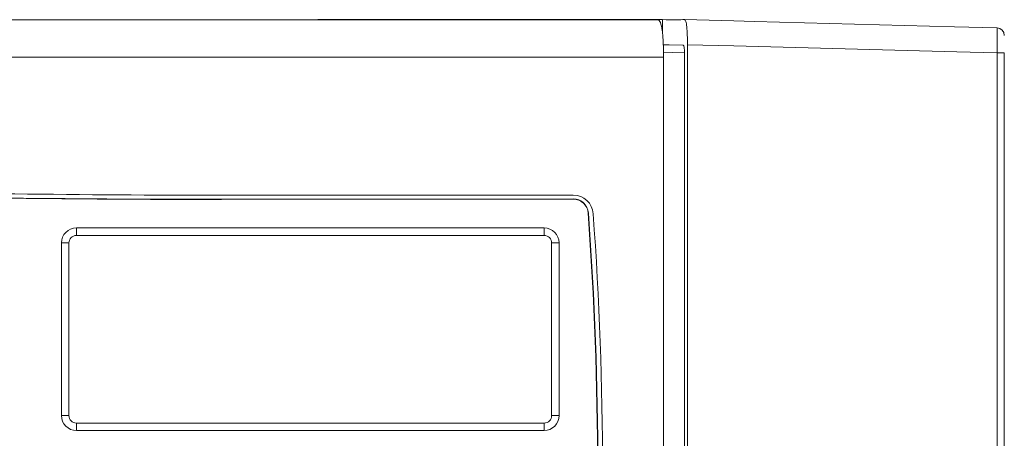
# Model space of a CAD drawing. Header units: millimetres. Extents: x 97 to 538, y 57 to 365.
# Tile 38 of 42: x 424 to 463, y 348 to 365. Entities that reach past the tile are written whole.
import ezdxf

# ---------------------------------------------------------------- set-up
doc = ezdxf.new("R2010")
doc.units = ezdxf.units.MM

msp = doc.modelspace()

# ---------------------------------------------------------------- linework, layer by layer
at = {"color": 7, "linetype": 'Continuous', "lineweight": 15}
for p, q in [((449.473, 365.223), (408.493, 365.223)), ((435.876, 365.228), (435.876, 365.223)), ((435.882, 365.228), (435.879, 365.228)), ((435.882, 365.223), (435.882, 365.228)), ((449.664, 365.228), (449.664, 364.708)), ((450.667, 364.225), (450.667, 336.149)), ((408.493, 363.723), (449.707, 363.723)), ((449.707, 336.177), (449.707, 363.723)), ((450.548, 336.866), (450.548, 363.904)), ((463.054, 326.506), (463.054, 363.899)), ((463.346, 363.899), (463.054, 363.899)), ((463.346, 363.899), (463.346, 326.506)), ((446.097, 358.194), (432.032, 358.194)), ((432.021, 358.033), (446.093, 358.048)), ((432.021, 358.024), (446.093, 358.036)), ((432.021, 358.033), (432.021, 358.024)), ((446.093, 358.036), (446.093, 358.048)), ((446.704, 357.48), (446.692, 357.479)), ((426.215, 356.881), (444.931, 356.881)), ((426.215, 356.581), (426.215, 356.881)), ((444.931, 356.581), (444.931, 356.881)), ((425.615, 349.364), (425.615, 356.281)), ((425.615, 356.281), (425.915, 356.281)), ((425.915, 349.364), (425.915, 356.281)), ((426.215, 356.581), (444.931, 356.581)), ((445.231, 356.281), (445.231, 349.364)), ((445.231, 356.281), (445.531, 356.281)), ((445.531, 356.281), (445.531, 349.364)), ((425.615, 349.364), (425.915, 349.364)), ((445.231, 349.364), (445.531, 349.364)), ((444.931, 349.065), (426.215, 349.065)), ((426.215, 348.765), (426.215, 349.065)), ((444.931, 348.765), (426.215, 348.765)), ((444.931, 348.765), (444.931, 349.065))]:
    msp.add_line(p, q, dxfattribs=at)
at = {"color": 7, "linetype": 'Continuous', "lineweight": 15, "flags": 128}
for points in [[(463.054, 364.899), (461.347, 364.944), (453.353, 365.154), (452.519, 365.176), (450.551, 365.228)], [(450.498, 364.205), (449.93, 364.215), (449.699, 364.219)], [(450.667, 364.225), (452.519, 364.176), (456.98, 364.059), (461.441, 363.941), (463.054, 363.899)], [(449.704, 363.919), (450.072, 363.913), (450.548, 363.904)]]:
    msp.add_lwpolyline(points, dxfattribs=at)
at = {"color": 7, "linetype": 'Continuous', "lineweight": 15}
for centre, radius, start, end in [((463.046, 364.599), 0.3, 359.9999, 88.5004), ((431.433, 1009.223), 651.2, 268.051001, 270.051724), ((432.032, 1009.194), 651, 268.541204, 270), ((446.097, 357.394), 0.8, 4.117, 90), ((431.333, 1009.223), 651.191, 268.885569, 270.060549), ((446.094, 357.436), 0.612, 4.1342, 90.0605), ((446.094, 357.436), 0.6, 4.1336, 90.0517), ((300.58, 346.92), 146.493, 356.0886, 4.1336), ((300.603, 346.92), 146.482, 356.088, 4.13423), ((300.58, 346.92), 146.693, 356.07206, 4.11697)]:
    msp.add_arc(centre, radius, start, end, dxfattribs=at)
for centre, major_axis, ratio, start_param, end_param in [((426.215, 356.28), (-0.425, 0.425), 0.999315, 5.49813, 7.068241), ((444.931, 356.28), (0.425, 0.425), 0.999315, 5.49813, 7.068241), ((426.215, 356.28), (0.213, -0.213), 0.997948, 2.356537, 3.926648), ((444.931, 356.28), (0.213, 0.213), 0.997948, 5.49813, 7.068241), ((426.215, 349.365), (-0.425, -0.425), 0.999315, 5.49813, 7.068241), ((426.215, 349.365), (0.213, 0.213), 0.997948, 2.356537, 3.926648), ((444.931, 349.365), (0.425, -0.425), 0.999315, 5.49813, 7.068241), ((444.931, 349.365), (0.213, -0.213), 0.997948, 5.49813, 7.068241)]:
    msp.add_ellipse(centre, major_axis=major_axis, ratio=ratio, start_param=start_param, end_param=end_param, dxfattribs=at)
for points, knots in [([(435.884, 365.228), (435.882, 365.228), (435.874, 365.228), (435.877, 365.228), (435.88, 365.228)], [0, 0, 0, 0, 0.2684789, 1, 1, 1, 1]), ([(449.64, 365.228), (446.325, 365.228), (443.516, 365.228), (438.914, 365.228), (437.133, 365.228), (435.882, 365.228)], [0, 0, 0, 0, 0.5, 0.5, 1, 1, 1, 1]), ([(449.707, 363.723), (449.707, 363.822), (449.706, 363.92), (449.703, 364.113), (449.7, 364.209), (449.692, 364.391), (449.687, 364.478), (449.674, 364.641), (449.666, 364.719), (449.638, 364.926), (449.614, 365.036), (449.553, 365.184), (449.515, 365.223), (449.473, 365.223)], [0, 0, 0, 0, 0.125, 0.125, 0.25, 0.25, 0.375, 0.375, 0.5, 0.5, 0.75, 0.75, 1, 1, 1, 1]), ([(450.551, 365.228), (450.467, 365.228), (450.35, 365.227), (450.054, 365.227), (449.875, 365.227), (449.664, 365.228)], [0, 0, 0, 0, 0.5, 0.5, 1, 1, 1, 1]), ([(450.551, 365.228), (450.571, 365.228), (450.589, 365.202), (450.619, 365.102), (450.631, 365.028), (450.659, 364.751), (450.667, 364.49), (450.667, 364.225)], [0, 0, 0, 0, 0.25, 0.25, 0.5, 0.5, 1, 1, 1, 1]), ([(463.054, 363.899), (463.056, 364.164), (463.057, 364.423), (463.057, 364.7), (463.057, 364.774), (463.056, 364.874), (463.055, 364.899), (463.054, 364.899)], [0, 0, 0, 0, 0.5, 0.5, 0.75, 0.75, 1, 1, 1, 1]), ([(450.498, 364.205), (450.512, 364.205), (450.525, 364.173), (450.543, 364.063), (450.548, 363.984), (450.548, 363.904)], [0, 0, 0, 0, 0.5, 0.5, 1, 1, 1, 1])]:
    msp.add_open_spline(points, degree=3, knots=knots, dxfattribs=at)
msp.add_open_spline([(449.664, 365.228), (449.656, 365.228), (449.648, 365.228), (449.64, 365.228)], degree=3, dxfattribs=at)

doc.saveas('drawing.dxf')
